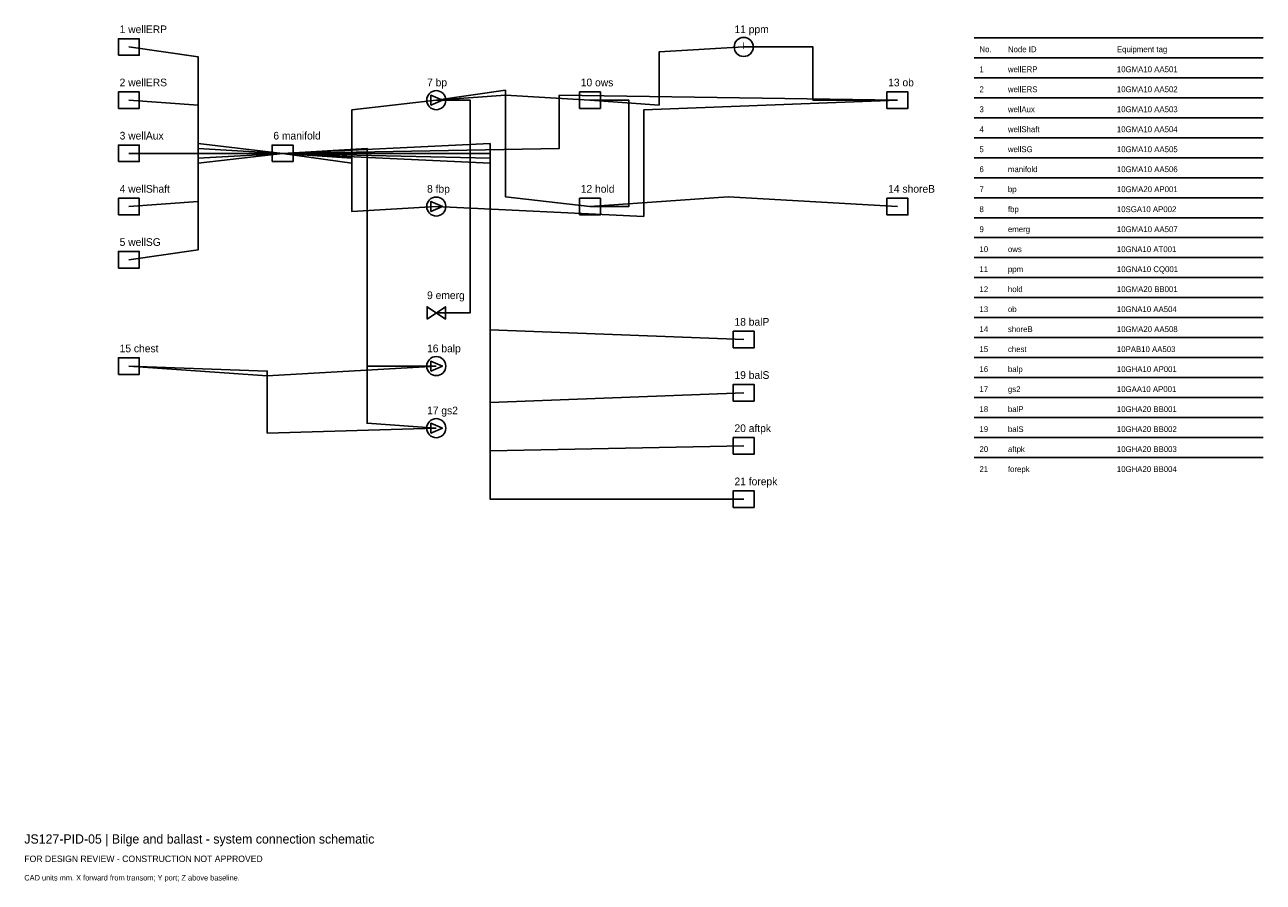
# Model space of a CAD drawing. Header units: millimetres. Extents: x 0 to 403, y -25 to 254.
import ezdxf

# ---------------------------------------------------------------- set-up
doc = ezdxf.new("R2010")
doc.units = ezdxf.units.MM
for name, color, linetype in [('ANNOTATION', 7, 'Continuous'), ('EQUIPMENT', 3, 'Continuous'), ('GEOMETRY', 7, 'Continuous'), ('PIPING', 4, 'Continuous')]:
    doc.layers.add(name, color=color, linetype=linetype)

msp = doc.modelspace()

# ---------------------------------------------------------------- linework, layer by layer
at = {"layer": 'EQUIPMENT'}
for points in [[(30.6, 244.3), (37.4, 244.3), (37.4, 249.7), (30.6, 249.7)], [(30.6, 227.01), (37.4, 227.01), (37.4, 232.41), (30.6, 232.41)], [(132.2, 228.11), (136, 229.71), (132.2, 231.31)], [(180.6, 227.01), (187.4, 227.01), (187.4, 232.41), (180.6, 232.41)], [(280.6, 227.01), (287.4, 227.01), (287.4, 232.41), (280.6, 232.41)], [(30.6, 209.71), (37.4, 209.71), (37.4, 215.11), (30.6, 215.11)], [(80.6, 209.71), (87.4, 209.71), (87.4, 215.11), (80.6, 215.11)], [(30.6, 192.42), (37.4, 192.42), (37.4, 197.82), (30.6, 197.82)], [(180.6, 192.42), (187.4, 192.42), (187.4, 197.82), (180.6, 197.82)], [(280.6, 192.42), (287.4, 192.42), (287.4, 197.82), (280.6, 197.82)], [(132.2, 193.52), (136, 195.12), (132.2, 196.72)], [(30.6, 175.12), (37.4, 175.12), (37.4, 180.52), (30.6, 180.52)], [(131, 158.53), (137, 162.53), (137, 158.53), (131, 162.53)], [(230.6, 149.18), (237.4, 149.18), (237.4, 154.58), (230.6, 154.58)], [(30.6, 140.54), (37.4, 140.54), (37.4, 145.94), (30.6, 145.94)], [(132.2, 141.64), (136, 143.24), (132.2, 144.84)], [(230.6, 131.89), (237.4, 131.89), (237.4, 137.29), (230.6, 137.29)], [(132.2, 121.46), (136, 123.06), (132.2, 124.66)], [(230.6, 114.59), (237.4, 114.59), (237.4, 119.99), (230.6, 119.99)], [(230.6, 97.3), (237.4, 97.3), (237.4, 102.7), (230.6, 102.7)]]:
    msp.add_lwpolyline(points, close=True, dxfattribs=at)
for centre in [(234, 247), (134, 229.71), (134, 195.12), (134, 143.24), (134, 123.06)]:
    msp.add_circle(centre, 3.1, dxfattribs=at)
at = {"layer": 'GEOMETRY'}
for p, q in [((309, 250), (403, 250)), ((309, 243.5), (403, 243.5)), ((309, 237), (403, 237)), ((309, 230.5), (403, 230.5)), ((309, 224), (403, 224)), ((309, 217.5), (403, 217.5)), ((309, 211), (403, 211)), ((309, 204.5), (403, 204.5)), ((309, 198), (403, 198)), ((309, 191.5), (403, 191.5)), ((309, 185), (403, 185)), ((309, 178.5), (403, 178.5)), ((309, 172), (403, 172)), ((309, 165.5), (403, 165.5)), ((309, 159), (403, 159)), ((309, 152.5), (403, 152.5)), ((309, 146), (403, 146)), ((309, 139.5), (403, 139.5)), ((309, 133), (403, 133)), ((309, 126.5), (403, 126.5)), ((309, 120), (403, 120)), ((309, 113.5), (403, 113.5))]:
    msp.add_line(p, q, dxfattribs=at)
at = {"layer": 'PIPING'}
for points in [[(34, 247), (56.5, 243.8), (56.5, 209.21), (84, 212.41)], [(184, 229.71), (206.5, 228.11), (206.5, 245.4), (234, 247)], [(234, 247), (256.5, 247), (256.5, 229.71), (284, 229.71)], [(34, 229.71), (56.5, 228.11), (56.5, 210.81), (84, 212.41)], [(84, 212.41), (174, 214.01), (174, 231.31), (284, 229.71)], [(84, 212.41), (106.5, 209.21), (106.5, 226.51), (134, 229.71)], [(134, 229.71), (156.5, 232.91), (156.5, 198.32), (184, 195.12)], [(134, 229.71), (156.5, 231.31), (156.5, 231.31), (184, 229.71)], [(134, 160.53), (145, 160.53), (145, 229.71), (134, 229.71)], [(134, 195.12), (201.5, 191.92), (201.5, 226.51), (284, 229.71)], [(184, 229.71), (196.6, 229.71), (196.6, 195.12), (184, 195.12)], [(34, 177.82), (56.5, 181.02), (56.5, 215.61), (84, 212.41)], [(34, 195.12), (56.5, 196.72), (56.5, 214.01), (84, 212.41)], [(84, 212.41), (151.5, 215.61), (151.5, 155.08), (234, 151.88)], [(134, 123.06), (111.5, 124.66), (111.5, 214.01), (84, 212.41)], [(34, 212.41), (56.5, 212.41), (56.5, 212.41), (84, 212.41)], [(84, 212.41), (106.5, 210.81), (106.5, 193.52), (134, 195.12)], [(134, 143.24), (111.5, 143.24), (111.5, 212.41), (84, 212.41)], [(84, 212.41), (151.5, 209.21), (151.5, 131.39), (234, 134.59)], [(84, 212.41), (151.5, 210.81), (151.5, 115.69), (234, 117.29)], [(84, 212.41), (151.5, 212.41), (151.5, 100), (234, 100)], [(184, 195.12), (229, 198.32), (229, 198.32), (284, 195.12)], [(34, 143.24), (79, 140.04), (79, 140.04), (134, 143.24)], [(34, 143.24), (79, 141.64), (79, 121.46), (134, 123.06)]]:
    msp.add_lwpolyline(points, dxfattribs=at)

# ---------------------------------------------------------------- texts
at = {"layer": 'ANNOTATION'}
for s, height, p in [('1 wellERP', 2.5, (31, 251.5)), ('11 ppm', 2.5, (231, 251.5)), ('I', 2.2, (233.5, 246.3)), ('No.', 1.9, (310.7, 245.3)), ('Node ID', 1.9, (319.95, 245.3)), ('Equipment tag', 1.9, (355.39, 245.3)), ('1', 1.9, (310.7, 238.8)), ('wellERP', 1.9, (319.95, 238.8)), ('10GMA10 AA501', 1.9, (355.39, 238.8)), ('2 wellERS', 2.5, (31, 234.21)), ('7 bp', 2.5, (131, 234.21)), ('10 ows', 2.5, (181, 234.21)), ('13 ob', 2.5, (281, 234.21)), ('2', 1.9, (310.7, 232.3)), ('wellERS', 1.9, (319.95, 232.3)), ('10GMA10 AA502', 1.9, (355.39, 232.3)), ('3', 1.9, (310.7, 225.8)), ('wellAux', 1.9, (319.95, 225.8)), ('10GMA10 AA503', 1.9, (355.39, 225.8)), ('3 wellAux', 2.5, (31, 216.91)), ('6 manifold', 2.5, (81, 216.91)), ('4', 1.9, (310.7, 219.3)), ('wellShaft', 1.9, (319.95, 219.3)), ('10GMA10 AA504', 1.9, (355.39, 219.3)), ('5', 1.9, (310.7, 212.8)), ('wellSG', 1.9, (319.95, 212.8)), ('10GMA10 AA505', 1.9, (355.39, 212.8)), ('6', 1.9, (310.7, 206.3)), ('manifold', 1.9, (319.95, 206.3)), ('10GMA10 AA506', 1.9, (355.39, 206.3)), ('4 wellShaft', 2.5, (31, 199.62)), ('8 fbp', 2.5, (131, 199.62)), ('12 hold', 2.5, (181, 199.62)), ('14 shoreB', 2.5, (281, 199.62)), ('7', 1.9, (310.7, 199.8)), ('bp', 1.9, (319.95, 199.8)), ('10GMA20 AP001', 1.9, (355.39, 199.8)), ('8', 1.9, (310.7, 193.3)), ('fbp', 1.9, (319.95, 193.3)), ('10SGA10 AP002', 1.9, (355.39, 193.3)), ('9', 1.9, (310.7, 186.8)), ('emerg', 1.9, (319.95, 186.8)), ('10GMA10 AA507', 1.9, (355.39, 186.8)), ('5 wellSG', 2.5, (31, 182.32)), ('10', 1.9, (310.7, 180.3)), ('ows', 1.9, (319.95, 180.3)), ('10GNA10 AT001', 1.9, (355.39, 180.3)), ('11', 1.9, (310.7, 173.8)), ('ppm', 1.9, (319.95, 173.8)), ('10GNA10 CQ001', 1.9, (355.39, 173.8)), ('12', 1.9, (310.7, 167.3)), ('hold', 1.9, (319.95, 167.3)), ('10GMA20 BB001', 1.9, (355.39, 167.3)), ('9 emerg', 2.5, (131, 165.03)), ('13', 1.9, (310.7, 160.8)), ('ob', 1.9, (319.95, 160.8)), ('10GNA10 AA504', 1.9, (355.39, 160.8)), ('18 balP', 2.5, (231, 156.38)), ('14', 1.9, (310.7, 154.3)), ('shoreB', 1.9, (319.95, 154.3)), ('10GMA20 AA508', 1.9, (355.39, 154.3)), ('15 chest', 2.5, (31, 147.74)), ('16 balp', 2.5, (131, 147.74)), ('15', 1.9, (310.7, 147.8)), ('chest', 1.9, (319.95, 147.8)), ('10PAB10 AA503', 1.9, (355.39, 147.8)), ('19 balS', 2.5, (231, 139.09)), ('16', 1.9, (310.7, 141.3)), ('balp', 1.9, (319.95, 141.3)), ('10GHA10 AP001', 1.9, (355.39, 141.3)), ('17', 1.9, (310.7, 134.8)), ('gs2', 1.9, (319.95, 134.8)), ('10GAA10 AP001', 1.9, (355.39, 134.8)), ('17 gs2', 2.5, (131, 127.56)), ('18', 1.9, (310.7, 128.3)), ('balP', 1.9, (319.95, 128.3)), ('10GHA20 BB001', 1.9, (355.39, 128.3)), ('20 aftpk', 2.5, (231, 121.79)), ('19', 1.9, (310.7, 121.8)), ('balS', 1.9, (319.95, 121.8)), ('10GHA20 BB002', 1.9, (355.39, 121.8)), ('20', 1.9, (310.7, 115.3)), ('aftpk', 1.9, (319.95, 115.3)), ('10GHA20 BB003', 1.9, (355.39, 115.3)), ('21', 1.9, (310.7, 108.8)), ('forepk', 1.9, (319.95, 108.8)), ('10GHA20 BB004', 1.9, (355.39, 108.8)), ('21 forepk', 2.5, (231, 104.5)), ('JS127-PID-05 | Bilge and ballast - system connection schematic', 3, (0, -12)), ('FOR DESIGN REVIEW - CONSTRUCTION NOT APPROVED', 2.1, (0, -18)), ('CAD units mm. X forward from transom; Y port; Z above baseline.', 1.8, (0, -24))]:
    msp.add_text(s, height=height, dxfattribs=at).set_placement(p)

doc.saveas('drawing.dxf')
